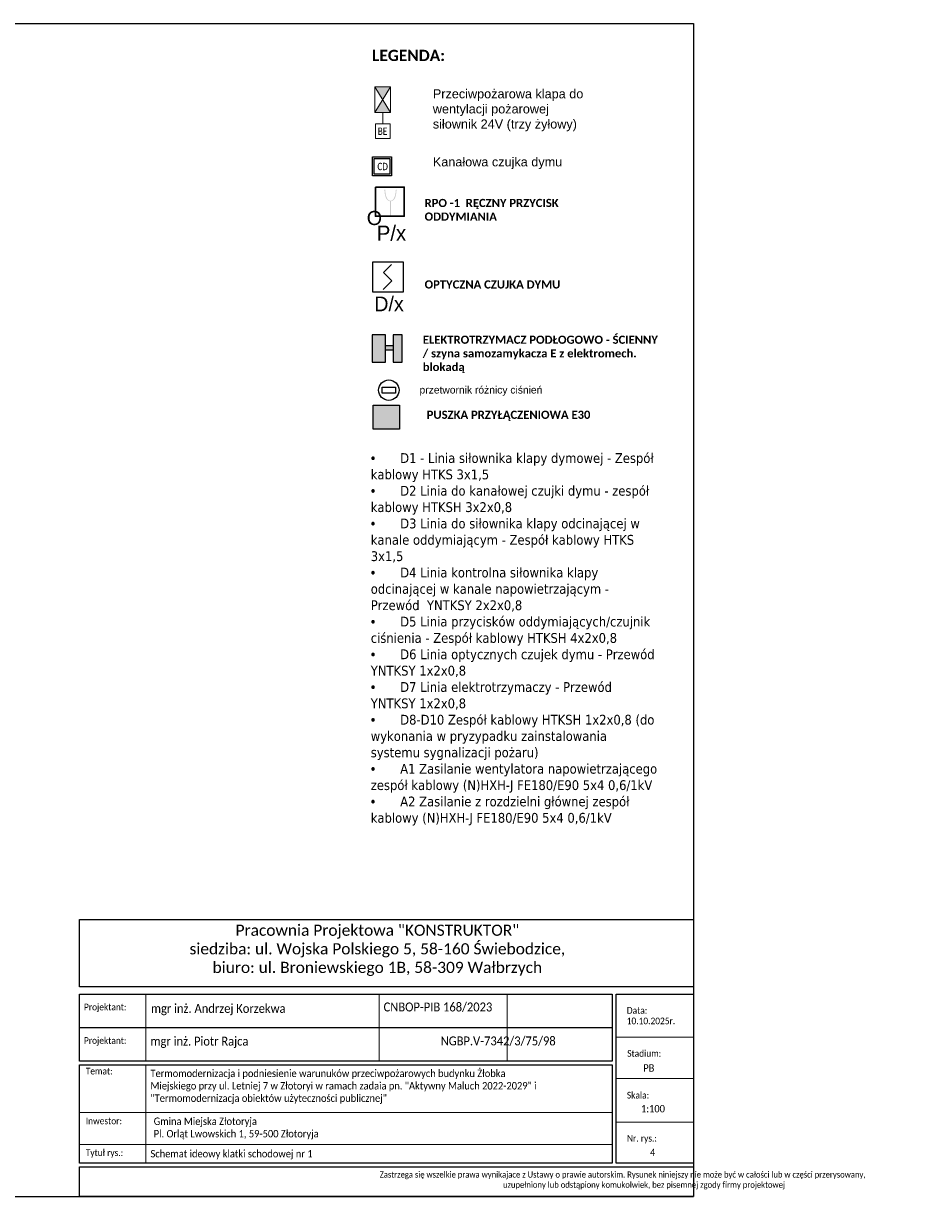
# Model space of a CAD drawing. Header units: millimetres. Extents: x 509 to 36614, y 492 to 3401.
# Tile 32 of 41: x 27719 to 29928, y 531 to 3401. Entities that reach past the tile are written whole.
import ezdxf
from ezdxf.enums import TextEntityAlignment as Align

# ---------------------------------------------------------------- set-up
doc = ezdxf.new("R2010")
doc.units = ezdxf.units.MM
for name, color, linetype in [('mapp-system', 7, 'Continuous'), ('mcr_automatyka', 30, 'Continuous'), ('SIEMENS_adres', 7, 'Continuous'), ('SIEMENS_adres_csp', 7, 'Continuous'), ('SIEMENS_czujki', 1, 'Continuous'), ('SIEMENS_grupa', 5, 'Continuous'), ('SIEMENS_komentarze', 7, 'Continuous')]:
    doc.layers.add(name, color=color, linetype=linetype)
for name, color, linetype, lineweight in [('mcr klapa FID S_V', 30, 'Continuous', 18), ('mcr opis', 7, 'Continuous', 18), ('RAMKA 100', 198, 'Continuous', 15), ('sciany', 7, 'Continuous', 40), ('WYŁACZNIK', 1, 'Continuous', 18), ('ściany nośne', 1, 'Continuous', 25)]:
    doc.layers.add(name, color=color, linetype=linetype, lineweight=lineweight)
doc.styles.add('ARIAL', font='arial.ttf')
doc.styles.add('Arial Normalny', font='arial.ttf')
doc.styles.add('CALIBRI', font='calibri.ttf')
doc.styles.add('MtXpl_romans_shx', font='romans.shx')
doc.styles.add('OPS_Arial', font='txt')
doc.styles.add('ROMANS', font='romans.shx', dxfattribs={"height": 1})
doc.styles.add('SPS 500', font='ARIALN.TTF', dxfattribs={"height": 125})
doc.styles.get("Standard").update_dxf_attribs({"font": 'ARIAL.TTF'})
doc.styles.add('TABELKA', font='romans.shx', dxfattribs={"width": 0.9})

# ---------------------------------------------------------------- blocks, each defined once
blk = doc.blocks.new('*U130')
for p, q in [((7.6, 28.6), (-10.5, 10.5)), ((-10.5, 10.5), (8.7, -8.7)), ((8.7, -8.7), (-11.1, -28.4))]:
    blk.add_line(p, q)
blk.add_lwpolyline([(-34.5, 34.5), (34.5, 34.5), (34.5, -34.5), (-34.5, -34.5)], close=True)
at = {"flags": 9}
blk.add_attdef('NAZWA', (-58.3, 81.4), '', height=22, dxfattribs=at)
at = {"layer": 'SIEMENS_adres', "style": 'ARIAL', "width": 0.7, "flags": 8}
blk.add_attdef('ADRES', text='', height=26, dxfattribs=at).set_placement((8.7, 57.1), align=Align.MIDDLE_LEFT)
at = {"layer": 'SIEMENS_adres_csp', "style": 'MtXpl_romans_shx', "flags": 8}
blk.add_attdef('CSP', text='', height=15.6, dxfattribs=at).set_placement((-41.4, 26.4), align=Align.MIDDLE_RIGHT)
at = {"layer": 'SIEMENS_grupa', "style": 'ARIAL', "width": 0.7, "flags": 8}
blk.add_attdef('GRUPA', text='', height=26, dxfattribs=at).set_placement((0, -45.7), align=Align.TOP_CENTER)
at = {"layer": 'SIEMENS_komentarze', "style": 'MtXpl_romans_shx', "flags": 1}
blk.add_attdef('PARAMETR', (-210.6, -12.1), '', height=22, dxfattribs=at)
at = {"layer": 'SIEMENS_komentarze', "style": 'MtXpl_romans_shx'}
blk.add_attdef('UWAGI', (40.4, -11.2), '', height=22, dxfattribs=at)
blk = doc.blocks.new('klapa fid s symbol')
at = {"layer": 'mcr klapa FID S_V', "lineweight": 0}
h = blk.add_hatch(color=256, dxfattribs=at)
h.dxf.hatch_style = 1
h.paths.add_polyline_path([(283891, -103319), (284274, -103319), (284083, -103632)])
h.paths.add_polyline_path([(283891, -103946), (284083, -103632), (284274, -103946)])
at = {"layer": 'mcr klapa FID S_V'}
for p, q in [((283891, -103946), (284274, -103319)), ((283891, -103319), (284274, -103946))]:
    blk.add_line(p, q, dxfattribs=at)
at = {"layer": 'mcr klapa FID S_V', "lineweight": 0}
blk.add_line((284083, -104227), (284083, -103946), dxfattribs=at)
at = {"layer": 'mcr klapa FID S_V'}
blk.add_lwpolyline([(283891, -103946), (283891, -103319), (284274, -103319), (284274, -103946)], close=True, dxfattribs=at)
at = {"layer": 'mcr klapa FID S_V', "lineweight": 0}
blk.add_lwpolyline([(283903, -104227), (283903, -104587), (284263, -104587), (284263, -104227)], close=True, dxfattribs=at)
at = {"layer": 'mcr klapa FID S_V', "lineweight": 0, "style": 'CALIBRI', "width": 0.8}
blk.add_text('BE', height=180, dxfattribs=at).set_placement((284076, -104407), align=Align.MIDDLE_CENTER)

msp = doc.modelspace()

# ---------------------------------------------------------------- hatches: boundary and pattern name
at = {"transparency": 33554607}
h = msp.add_hatch(color=256, dxfattribs=at)
h.dxf.hatch_style = 1
h.set_gradient(color1=(0, 0, 255), color2=(0, 0, 228), one_color=1, tint=0.44995, name='CYLINDER')
h.paths.add_polyline_path([(28623.476, 2638.592), (28645.245, 2638.592), (28645.245, 2572.063), (28623.476, 2572.063)])
h.paths.add_polyline_path([(28605.177, 2638.592), (28605.177, 2572.063), (28572.666, 2572.063), (28572.666, 2638.592)])
h.paths.add_polyline_path([(28605.177, 2612.912), (28623.476, 2612.912), (28623.476, 2601.07), (28605.177, 2601.07)])
at = {"transparency": 33554687}
h = msp.add_hatch(color=150, dxfattribs=at)
h.dxf.hatch_style = 1
h.set_gradient(color1=(255, 0, 0), color2=(255, 0, 0), centered=1)
h.paths.add_polyline_path([(28574.358, 2408.399), (28639.363, 2408.399), (28639.363, 2466.477), (28574.358, 2466.477)])
at = {"layer": 'WYŁACZNIK', "lineweight": 30}
h = msp.add_hatch(color=30, dxfattribs=at)
edge = h.paths.add_edge_path()
edge.add_spline(control_points=[(28618.404, 2965.711), (28619.159, 2965.897), (28626.505, 2967.122), (28631.079, 2980.215), (28631.651, 2989.648), (28631.936, 2994.05)], knot_values=[0.41248098, 0.41248098, 0.41248098, 0.41248098, 1.16065763, 6.84798008, 10.93999112, 10.93999112, 10.93999112, 10.93999112], degree=3, periodic=0)
edge.add_line((28631.936, 2994.05), (28630.254, 2993.984))
edge.add_spline(control_points=[(28630.254, 2993.984), (28630.069, 2992.04), (28629.885, 2990.11), (28629.471, 2986.844), (28629.276, 2985.521), (28628.789, 2982.831), (28628.496, 2981.456), (28627.62, 2978.063), (28626.962, 2976.055), (28625.552, 2973.014), (28624.897, 2971.875), (28623.411, 2969.899), (28622.58, 2969.064), (28621.192, 2968.099), (28620.705, 2967.824), (28619.673, 2967.375), (28619.104, 2967.194), (28618.061, 2966.919), (28617.609, 2966.815), (28616.538, 2966.834)], knot_values=[0.09000362, 0.09000362, 0.09000362, 0.09000362, 2.04786432, 2.04786432, 3.36458653, 3.36458653, 4.68130874, 4.68130874, 6.58705887, 6.58705887, 7.88515302, 7.88515302, 9.18324717, 9.18324717, 9.83229424, 9.83229424, 10.48134132, 10.48134132, 10.93999112, 10.93999112, 10.93999112, 10.93999112], degree=3, periodic=0)
edge.add_spline(control_points=[(28617.145, 2966.711), (28616.681, 2966.815), (28616.229, 2966.919), (28615.186, 2967.194), (28614.617, 2967.375), (28613.585, 2967.824), (28613.098, 2968.099), (28611.71, 2969.064), (28610.879, 2969.899), (28609.393, 2971.875), (28608.738, 2973.014), (28607.328, 2976.055), (28606.67, 2978.063), (28605.794, 2981.456), (28605.501, 2982.831), (28605.014, 2985.521), (28604.819, 2986.844), (28604.405, 2990.11), (28604.221, 2992.04), (28604.036, 2993.984)], knot_values=[0.09000362, 0.09000362, 0.09000362, 0.09000362, 0.54865342, 0.54865342, 1.1977005, 1.1977005, 1.84674757, 1.84674757, 3.14484172, 3.14484172, 4.44293587, 4.44293587, 6.348686, 6.348686, 7.66540821, 7.66540821, 8.98213042, 8.98213042, 10.93999112, 10.93999112, 10.93999112, 10.93999112], degree=3, periodic=0)
edge.add_line((28604.036, 2993.984), (28602.093, 2993.764))
edge.add_spline(control_points=[(28602.093, 2993.764), (28602.608, 2989.705), (28602.951, 2979.586), (28608.439, 2966.894), (28615.131, 2965.897), (28615.886, 2965.711)], knot_values=[0.41248098, 0.41248098, 0.41248098, 0.41248098, 4.50449202, 10.19181446, 10.93999112, 10.93999112, 10.93999112, 10.93999112], degree=3, periodic=0)
edge.add_line((28615.886, 2965.711), (28615.886, 2931.281))
edge.add_line((28615.886, 2931.281), (28618.404, 2931.281))
edge.add_line((28618.404, 2931.281), (28618.404, 2965.711))

# ---------------------------------------------------------------- linework, layer by layer
at = {"color": 0, "lineweight": 15, "ltscale": 10}
for p, q in [((28018.975, 862), (28018.975, 1025.8)), ((28589.749, 862), (28589.749, 1025.8)), ((28902.789, 862), (28902.789, 1025.8)), ((29358.024, 920.692), (29168.744, 920.692)), ((28018.975, 612.545), (28018.975, 852.9)), ((29358.024, 819.173), (29168.744, 819.173)), ((29159.644, 736.199), (27856.524, 736.199)), ((29168.744, 712.305), (29358.024, 712.305)), ((29159.644, 658.045), (27856.524, 658.045))]:
    msp.add_line(p, q, dxfattribs=at)
at = {"color": 0, "ltscale": 10}
msp.add_line((27856.524, 943.9), (29159.644, 943.9), dxfattribs=at)
for points in [[(28572.666, 2638.592), (28572.666, 2572.063), (28605.177, 2572.063), (28605.177, 2638.592)], [(28623.476, 2612.912), (28623.476, 2601.07), (28605.177, 2601.07), (28605.177, 2612.912)], [(28623.476, 2638.592), (28623.476, 2572.063), (28645.245, 2572.063), (28645.245, 2638.592)]]:
    msp.add_lwpolyline(points, close=True)
at = {"color": 150}
msp.add_lwpolyline([(28574.358, 2466.477), (28639.363, 2466.477), (28639.363, 2408.399), (28574.358, 2408.399)], close=True, dxfattribs=at)
at = {"color": 0, "ltscale": 10}
for points in [[(27856.524, 1208.514), (29358.024, 1208.514), (29358.024, 1044), (27856.524, 1044)], [(27856.524, 1025.8), (29159.644, 1025.8), (29159.644, 862), (27856.524, 862)], [(29168.744, 1025.8), (29358.024, 1025.8), (29358.024, 612.545), (29168.744, 612.545)], [(27856.524, 852.9), (29159.644, 852.9), (29159.644, 612.545), (27856.524, 612.545)], [(27856.524, 603.445), (29358.024, 603.445), (29358.024, 530.645), (27856.524, 530.645)]]:
    msp.add_lwpolyline(points, close=True, dxfattribs=at)
at = {"layer": 'mcr_automatyka', "color": 30, "ltscale": 300}
for p, q in [((28573.071, 3074.434), (28619.294, 3074.434)), ((28573.071, 3028.211), (28573.071, 3074.434)), ((28619.294, 3074.434), (28619.294, 3028.211)), ((28576.908, 3070.601), (28615.458, 3070.601)), ((28576.908, 3032.045), (28576.908, 3070.601)), ((28615.458, 3070.601), (28615.458, 3032.045)), ((28619.294, 3028.211), (28573.071, 3028.211)), ((28615.458, 3032.045), (28576.908, 3032.045))]:
    msp.add_line(p, q, dxfattribs=at)
msp.add_lwpolyline([(28596.94, 2510.862), (28629.103, 2510.862), (28629.103, 2496.115), (28596.94, 2496.115)], close=True, dxfattribs=at)
msp.add_circle((28613.021, 2503.488), 25, dxfattribs=at)
at = {"layer": 'WYŁACZNIK', "color": 30, "lineweight": 30}
msp.add_lwpolyline([(28580.188, 3000.267), (28650.698, 3000.267), (28650.698, 2929.004), (28580.197, 2929.004)], close=True, dxfattribs=at)
at = {"layer": 'ściany nośne', "color": 0}
for p, q in [((23758.024, 3400.645), (29358.024, 3400.645)), ((29358.024, 3400.645), (29358.024, 530.645)), ((23758.024, 530.645), (29358.024, 530.645))]:
    msp.add_line(p, q, dxfattribs=at)

# ---------------------------------------------------------------- block references
at = {"layer": 'mcr klapa FID S_V', "xscale": 0.1, "yscale": 0.1, "zscale": 0.1}
msp.add_blockref('klapa fid s symbol', (189.929, 13577.776), dxfattribs=at)
at = {"layer": 'SIEMENS_czujki', "xscale": 1.074282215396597, "yscale": 1.074282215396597, "zscale": 1.074282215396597}
msp.add_blockref('*U130', (28611.251, 2780.201), dxfattribs=at)

# ---------------------------------------------------------------- texts
at = {"color": 0, "linetype": 'ByBlock', "lineweight": -2, "char_height": 22.1538, "width": 714.84, "attachment_point": 4, "style": 'Arial Normalny'}
for s, insert in [('{\\fArial|b0|i0|c238|p34;\\C256;Przeciwpożarowa klapa do \\Pwentylacji pożarowej \\Psiłownik 24V (trzy żyłowy)}', (28720.668, 3188.301)), ('{\\fArial|b0|i0|c238|p34;\\C256;Kanałowa czujka dymu}', (28720.668, 3058.721))]:
    msp.add_mtext(s, dxfattribs=dict(at, insert=insert))
at = {"color": 0, "ltscale": 10, "insert": (27883.194, 1195.9), "char_height": 27.3, "width": 1403.675, "attachment_point": 1}
msp.add_mtext('\\pqc;\\fCalibri|b0|i0|c0|p0;Pracownia Projektowa "KONSTRUKTOR"\\Psiedziba: ul. Wojska Polskiego 5, 58-160 Świebodzice,\\Pbiuro: ul. Broniewskiego 1B, 58-309 Wałbrzych', dxfattribs=at)
at = {"color": 0, "ltscale": 10, "attachment_point": 1}
for s, insert, char_height, style in [('{\\fCalibri|b0|i0|c238|p34;mgr inż. Andrzej Korzekwa}', (28031.229, 1001.809), 21.84, 'TABELKA'), ('\\fCalibri|b0|i0|c0|p0;\\W0.9;mgr inż. Piotr Rajca', (28030.078, 921.772), 21.84, 'TABELKA'), ('\\pxqc;{\\fCalibri|b0|i0|c0|p0;NGBP.V-7342/3/75/98}', (28739.827, 922.273), 21.84, 'TABELKA'), ('\\A1;\\P{\\fCalibri|b0|i0|c238|p34;Gmina Miejska Złotoryja \\PPl. Orląt Lwowskich 1, 59-500 Złotoryja}', (28037.921, 754.216), 18.2, 'TABELKA'), ('{\\fCalibri|b0|i0|c0|p0;Schemat ideowy klatki schodowej nr 1}', (28030.078, 644.561), 18.2, 'TABELKA'), ('\\pqc;\\fCalibri|b0|i0|c0|p0;\\W0.9;Zastrzega się wszelkie prawa wynikajace z Ustawy o prawie autorskim. Rysunek niniejszy nie może być w całości lub w części przerysowany,\\P                      uzupełniony lub odstąpiony komukolwiek, bez pisemnej zgody firmy projektowej ', (28590.847, 591.982), 15, 'ROMANS')]:
    msp.add_mtext(s, dxfattribs=dict(at, insert=insert, char_height=char_height, style=style))
at = {"color": 0, "ltscale": 10, "attachment_point": 1, "style": 'TABELKA'}
for s, insert, char_height, width in [('\\pxql;{\\fCalibri|b0|i0|c238|p34;CNBOP-PIB 168/2023}', (28600.197, 1005.346), 21.84, 404.83503), ('\\fCalibri|b0|i0|c0|p0;\\W0.9;Projektant:', (27867.228, 1002.494), 16.38, 198.38), ('\\fCalibri|b0|i0|c0|p0;\\W0.9;Data:', (29195.233, 994.271), 16.38, 198.3962), ('{\\fCalibri|b0|i0|c238|p34;10.10.2025\\fCalibri|b0|i0|c0|p34;r.}', (29194.911, 968.499), 16.38, 198.38), ('\\fCalibri|b0|i0|c0|p0;\\W0.9;Projektant:', (27867.228, 920.594), 16.38, 198.38), ('\\fCalibri|b0|i0|c0|p0;\\W0.9;Stadium:', (29196.186, 888.974), 16.38, 198.3962), ('\\fCalibri|b0|i0|c0|p0;\\W0.9;Temat:', (27871.594, 845.705), 16.38, 198.3962), ('\\A1;\\pxt20.75813,41.51508;{\\fCalibri|b0|i0|c238|p34;Termomodernizacja i podniesienie warunuków przeciwpożarowych budynku Żłobka \\PMiejskiego przy ul. Letniej 7 w Złotoryi w ramach zadaia pn. "Aktywny Maluch 2022-2029" i\\P"Termomodernizacja obiektów użyteczności publicznej"\\P\\pt0;\\P\\P\\pt20.75813,41.51508; }', (28029.954, 841.096), 18.2, 1242.76368), ('{\\fCalibri|b0|i0|c238|p0;PB}', (29235.409, 854.297), 18.2, 42.7857), ('\\fCalibri|b0|i0|c0|p0;\\W0.9;Skala:', (29195.321, 786.808), 16.38, 198.3962), ('{\\fCalibri|b0|i0|c0|p0;1:100}', (29229.862, 754.77), 18.2, 198.38), ('\\fCalibri|b0|i0|c0|p0;\\W0.9;Inwestor:', (27871.594, 723.862), 16.38, 198.3962), ('\\fCalibri|b0|i0|c0|p0;\\W0.9;Nr. rys.:', (29195.588, 681.459), 16.38, 198.3962), ('\\fCalibri|b0|i0|c0|p0;\\W0.9;Tytuł rys.:', (27871.594, 646.105), 16.38, 198.3962), ('{\\fCalibri|b0|i0|c0|p0;4}', (29251.854, 647.903), 18.2, 198.38)]:
    msp.add_mtext(s, dxfattribs=dict(at, insert=insert, char_height=char_height, width=width))
at = {"layer": 'mapp-system', "attachment_point": 1, "style": 'SPS 500', "bg_fill": 2}
for s, insert, char_height, width in [('{\\fCalibri Light|b1|i0|c238|p34;LEGENDA:}', (28571.857, 3336.21, 1376.344), 27.52689, 640.86051), ('{\\fCalibri Light|b1|i0|c238|p34;RPO -1  RĘCZNY PRZYCISK ODDYMIANIA}', (28700.522, 2971.471, 1000), 20, 465.62512), ('{\\fCalibri Light|b1|i0|c238|p34;OPTYCZNA CZUJKA DYMU}', (28700.522, 2772.202, 1000), 20, 599.87182), ('{\\fCalibri Light|b1|i0|c238|p34;ELEKTROTRZYMACZ PODŁOGOWO - ŚCIENNY / szyna samozamykacza E z elektromech. blokadą}', (28696.102, 2636.932, 1000), 20, 578.60811)]:
    msp.add_mtext(s, dxfattribs=dict(at, insert=insert, char_height=char_height, width=width))
at = {"layer": 'mcr opis', "char_height": 18, "attachment_point": 1, "line_spacing_factor": 0.8, "bg_fill": 2}
for s, insert, width in [('{\\fArial|b0|i0|c238|p34;przetwornik różnicy ciśnień}', (28688.13, 2513.283), 303.43658), ('\\pxsm1;{\\fSymbol|b0|i0|c2|p18;\\H1.333333x;·^I\\fTahoma|b0|i0|c238|p34;D1 - Linia siłownika klapy dymowej - Zespół kablowy HTKS 3x1,5\\P\\fSymbol|b0|i0|c2|p18;·^I\\fTahoma|b0|i0|c238|p34;D2 Linia do kanałowej czujki dymu - zespół kablowy HTKSH 3x2x0,8\\P\\fSymbol|b0|i0|c2|p18;·^I\\fTahoma|b0|i0|c238|p34;D3 Linia do siłownika klapy odcinającej w kanale oddymiającym - Zespół kablowy HTKS 3x1,5\\P\\fSymbol|b0|i0|c2|p18;·^I\\fTahoma|b0|i0|c238|p34;D4 Linia kontrolna siłownika klapy odcinającej w kanale napowietrzającym - Przewód  YNTKSY 2x2x0,8\\P\\fSymbol|b0|i0|c2|p18;·^I\\fTahoma|b0|i0|c238|p34;D5 Linia przycisków oddymiających/czujnik ciśnienia - Zespół kablowy HTKSH 4x2x0,8 \\P\\fSymbol|b0|i0|c2|p18;·^I\\fTahoma|b0|i0|c238|p34;D6 Linia optycznych czujek dymu - Przewód  YNTKSY 1x2x0,8\\P\\fSymbol|b0|i0|c2|p18;·^I\\fTahoma|b0|i0|c238|p34;D7 Linia elektrotrzymaczy - Przewód  YNTKSY 1x2x0,8\\P\\fSymbol|b0|i0|c2|p18;·^I\\fTahoma|b0|i0|c238|p34;D8-D10 Zespół kablowy HTKSH 1x2x0,8 (do wykonania w pryzypadku zainstalowania systemu sygnalizacji pożaru)\\P\\fSymbol|b0|i0|c2|p18;·^I\\fTahoma|b0|i0|c238|p34;A1 Zasilanie wentylatora napowietrzającego zespół kablowy (N)HXH-J FE180/E90 5x4 0,6/1kV\\P\\fSymbol|b0|i0|c2|p18;·^I\\fTahoma|b0|i0|c238|p34;A2 Zasilanie z rozdzielni głównej zespół kablowy (N)HXH-J FE180/E90 5x4 0,6/1kV}', (28568.804, 2349.368), 703.54593)]:
    msp.add_mtext(s, dxfattribs=dict(at, insert=insert, width=width))
at = {"layer": 'mcr_automatyka', "color": 30, "ltscale": 300, "style": 'CALIBRI', "width": 0.8}
msp.add_text('CD', height=18, dxfattribs=at).set_placement((28597.885, 3050.701), align=Align.MIDDLE_CENTER)
at = {"layer": 'RAMKA 100', "color": 30, "lineweight": 25, "insert": (28619.429, 2906.318), "char_height": 37.3269, "width": 416.32943, "attachment_point": 2, "style": 'OPS_Arial'}
msp.add_mtext('P/x ', dxfattribs=at)
at = {"layer": 'RAMKA 100', "color": 1, "lineweight": 25, "insert": (28613.46, 2732.64), "char_height": 36.0406, "width": 401.9831, "attachment_point": 2, "style": 'OPS_Arial'}
msp.add_mtext('D/x ', dxfattribs=at)
at = {"layer": 'sciany', "color": 30, "lineweight": 25, "insert": (28559.016, 2942.019), "char_height": 34.53319, "width": 42.84663, "attachment_point": 1}
msp.add_mtext('{\\fArial|b0|i0|c238|p34;O}', dxfattribs=at)

# ---------------------------------------------------------------- next in the draw order: texts
at = {"layer": 'mapp-system', "insert": (28705.644, 2453.327, 1000), "char_height": 20, "width": 571.65716, "attachment_point": 1, "style": 'SPS 500', "bg_fill": 2}
msp.add_mtext('{\\fCalibri Light|b1|i0|c238|p34;PUSZKA PRZYŁĄCZENIOWA E30}', dxfattribs=at)

doc.saveas('drawing.dxf')
